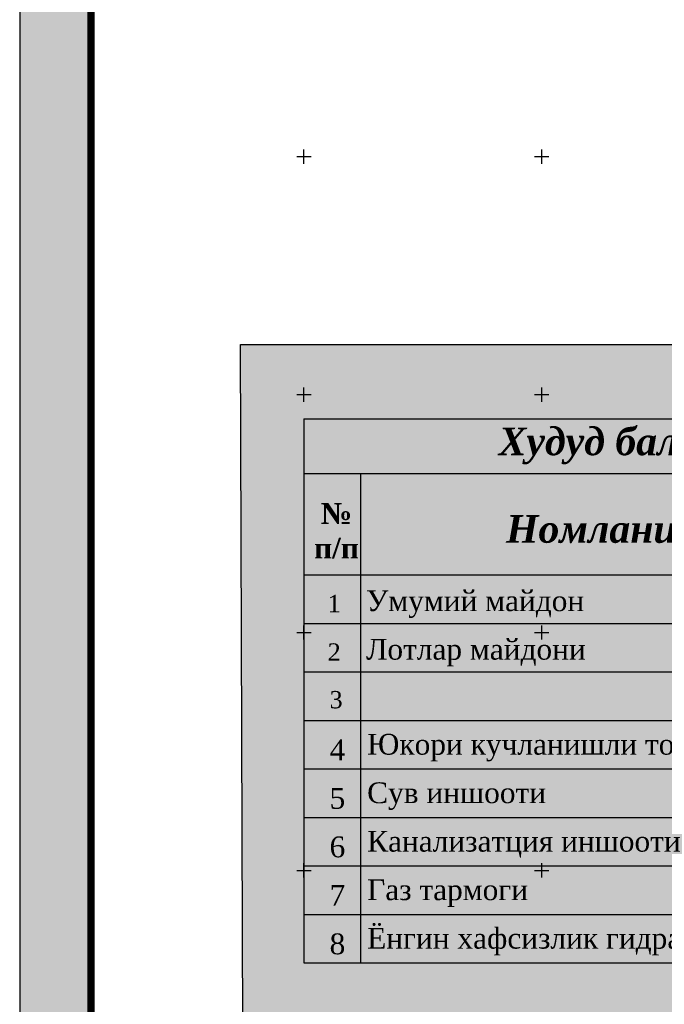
# Model space of a CAD drawing. Extents: x 0 to 363660, y 0 to 4201329.
# Tile 18 of 256: x 359890 to 360026, y 4200422 to 4200629. Entities that reach past the tile are written whole.
import ezdxf

# ---------------------------------------------------------------- set-up
doc = ezdxf.new("R2010")
doc.units = 0
doc.header["$LTSCALE"] = 0.5
doc.header["$MEASUREMENT"] = 0
doc.linetypes.add('CONTI', pattern=[0])
doc.layers.add('.', color=7, linetype='Continuous', lineweight=15)
for name, color, linetype in [('SETKR', 2, 'CONTI'), ('ХХХ автодор (К)', 7, 'ИК_Водопровод -------в--------'), ('ХХХ оформление', 7, 'ИК_Водопровод -------в--------')]:
    doc.layers.add(name, color=color, linetype=linetype)
doc.styles.get("Standard").update_dxf_attribs({"font": 'times.ttf'})
doc.styles.add('Times New Roman', font='times.ttf')
doc.linetypes.add('ИК_Водопровод -------в--------', pattern='A,9,-0.6,["В",Standard,S=1.2,R=0,X=0,Y=-0.6],-1.2', length=10.8)

# ---------------------------------------------------------------- blocks, each defined once
blk = doc.blocks.new('BL_333')
at = {"color": 0}
for p, q in [((-1.5, 0), (1.5, 0)), ((0, -1.5), (0, 1.5))]:
    blk.add_line(p, q, dxfattribs=at)
blk = doc.blocks.new('gergrgrre')
at = {"layer": 'SETKR', "color": 92}
for p in [(359950, 4200600), (360000, 4200600), (359950, 4200550), (360000, 4200550), (359950, 4200500), (360000, 4200500), (359950, 4200450), (360000, 4200450)]:
    blk.add_blockref('BL_333', p, dxfattribs=at)

msp = doc.modelspace()

# ---------------------------------------------------------------- hatches: boundary and pattern name
at = {"layer": '.', "ltscale": 0.149071}
h = msp.add_hatch(color=256, dxfattribs=at)
h.dxf.hatch_style = 1
h.set_gradient(color1=(255, 255, 255), tint=1)
h.paths.add_polyline_path([(359890.241, 4200193.891), (361190.241, 4200193.891), (361190.241, 4201328.891), (359890.241, 4201328.891)])
h.paths.add_polyline_path([(359905.241, 4201313.891), (361175.241, 4201313.891), (361175.241, 4200208.891), (359905.241, 4200208.891)], flags=16)
h = msp.add_hatch(color=256, dxfattribs=at)
h.dxf.hatch_style = 1
h.set_gradient(color1=(255, 255, 255), tint=1)
h.paths.add_polyline_path([(359936.675, 4200560.552), (360139.585, 4200560.552), (360140.167, 4200396.692), (359937.258, 4200396.692)])

# ---------------------------------------------------------------- linework, layer by layer
for p, q in [((359950, 4200544.903), (360124.022, 4200544.903)), ((359950, 4200533.383), (360124.022, 4200533.383)), ((359961.954, 4200430.544), (359961.954, 4200533.383)), ((359950, 4200512.08), (360124.022, 4200512.08)), ((359950, 4200501.888), (360124.022, 4200501.888)), ((359950, 4200491.696), (360124.022, 4200491.696)), ((359950, 4200481.504), (360124.022, 4200481.504)), ((359950, 4200471.312), (360124.022, 4200471.312)), ((359950, 4200461.12), (360124.022, 4200461.12)), ((359950, 4200450.928), (360124.022, 4200450.928)), ((359950, 4200440.736), (360124.022, 4200440.736)), ((359950, 4200430.544), (360124.022, 4200430.544))]:
    msp.add_line(p, q)
at = {"color": 7, "ltscale": 0.149071, "true_color": 0xffffff}
msp.add_lwpolyline([(359936.675, 4200560.552), (360139.585, 4200560.552), (360140.167, 4200396.692), (359937.258, 4200396.692)], close=True, dxfattribs=at)
msp.add_lwpolyline([(359950, 4200544.903), (359950, 4200430.544)])
at = {"layer": 'ХХХ автодор (К)', "linetype": 'ByBlock', "ltscale": 2, "elevation": 533.015}
msp.add_lwpolyline([(359890.241, 4200193.891), (361190.241, 4200193.891), (361190.241, 4201328.891), (359890.241, 4201328.891)], close=True, dxfattribs=at)
msp.add_lwpolyline([(359890.241, 4200193.891), (361190.241, 4200193.891), (361190.241, 4201328.891), (359890.241, 4201328.891)], close=True, dxfattribs=at)
at = {"layer": 'ХХХ оформление', "color": 12, "linetype": 'ByBlock', "ltscale": 1000, "const_width": 1.5, "elevation": 533.015}
msp.add_lwpolyline([(359905.241, 4200208.891), (361175.241, 4200208.891), (361175.241, 4201313.891), (359905.241, 4201313.891)], close=True, dxfattribs=at)
msp.add_lwpolyline([(359905.241, 4200208.891), (361175.241, 4200208.891), (361175.241, 4201313.891), (359905.241, 4201313.891)], close=True, dxfattribs=at)

# ---------------------------------------------------------------- block references
at = {"linetype": 'Continuous'}
msp.add_blockref('gergrgrre', (0, 0), dxfattribs=at)

# ---------------------------------------------------------------- texts
at = {"color": 0, "attachment_point": 2}
for s, insert, char_height, width in [('{\\fTimes New Roman|b1|i1|c204|p18;Худуд баланси}', (360018.868, 4200543.067), 5.81287, 146.35598), ('{\\fTimes New Roman|b1|i0|c204|p18;№\\Pп/п}', (359956.846, 4200527.184), 4.35965, 13.30246), ('{\\fTimes New Roman|b1|i1|c204|p18;Номланиши}', (360016.526, 4200524.663), 5.81287, 146.35598)]:
    msp.add_mtext(s, dxfattribs=dict(at, insert=insert, char_height=char_height, width=width))
at = {"attachment_point": 1}
for s, insert, char_height, width in [('{\\fTimes New Roman|b0|i0|c204|p18;Умумий майдон}', (359963.08, 4200508.848), 4.36801, 158.60548), ('{\\fTimes New Roman|b0|i0|c0|p18;\\H0.8333x;1}', (359954.994, 4200507.907), 4.36801, 11.99776), ('{\\fTimes New Roman|b0|i0|c204|p18;Лотлар майдони}', (359963.08, 4200498.656), 4.36801, 158.60548), ('{\\fTimes New Roman|b0|i0|c204|p18;\\H0.8333x;2}', (359954.994, 4200497.715), 4.36801, 11.99776), ('{\\fTimes New Roman|b0|i0|c204|p18;\\H0.8333x;3}', (359955.395, 4200487.7), 4.36801, 11.99776), ('{\\fTimes New Roman|b0|i0|c204|p18;Юкори кучланишли ток учун м.з}', (359963.292, 4200478.688), 4.36801, 204.77308), ('{\\fTimes New Roman|b0|i0|c204|p18;Сув иншооти}', (359963.292, 4200468.496), 4.36801, 204.77308), ('{\\fTimes New Roman|b0|i0|c204|p18;Канализатция\\fTimes New Roman|b0|i0|c0|p18; \\fTimes New Roman|b0|i0|c204|p18;иншооти}', (359963.292, 4200458.304), 4.368008, 204.77308), ('{\\fTimes New Roman|b0|i0|c204|p18;Газ тармоги}', (359963.292, 4200448.112), 4.36801, 204.77308), ('{\\fTimes New Roman|b0|i0|c204|p18;Ёнгин хафсизлик гидранти \\fTimes New Roman|b0|i0|c0|p18;(R-150 m)}', (359963.292, 4200437.92), 4.36801, 204.77308)]:
    msp.add_mtext(s, dxfattribs=dict(at, insert=insert, char_height=char_height, width=width))
at = {"char_height": 4.368, "width": 11.99776, "attachment_point": 1, "style": 'Times New Roman'}
for s, insert in [('4', (359955.395, 4200477.508)), ('5', (359955.395, 4200467.316)), ('6', (359955.395, 4200457.124)), ('7', (359955.395, 4200446.932)), ('8', (359955.395, 4200436.74))]:
    msp.add_mtext(s, dxfattribs=dict(at, insert=insert))

doc.saveas('drawing.dxf')
